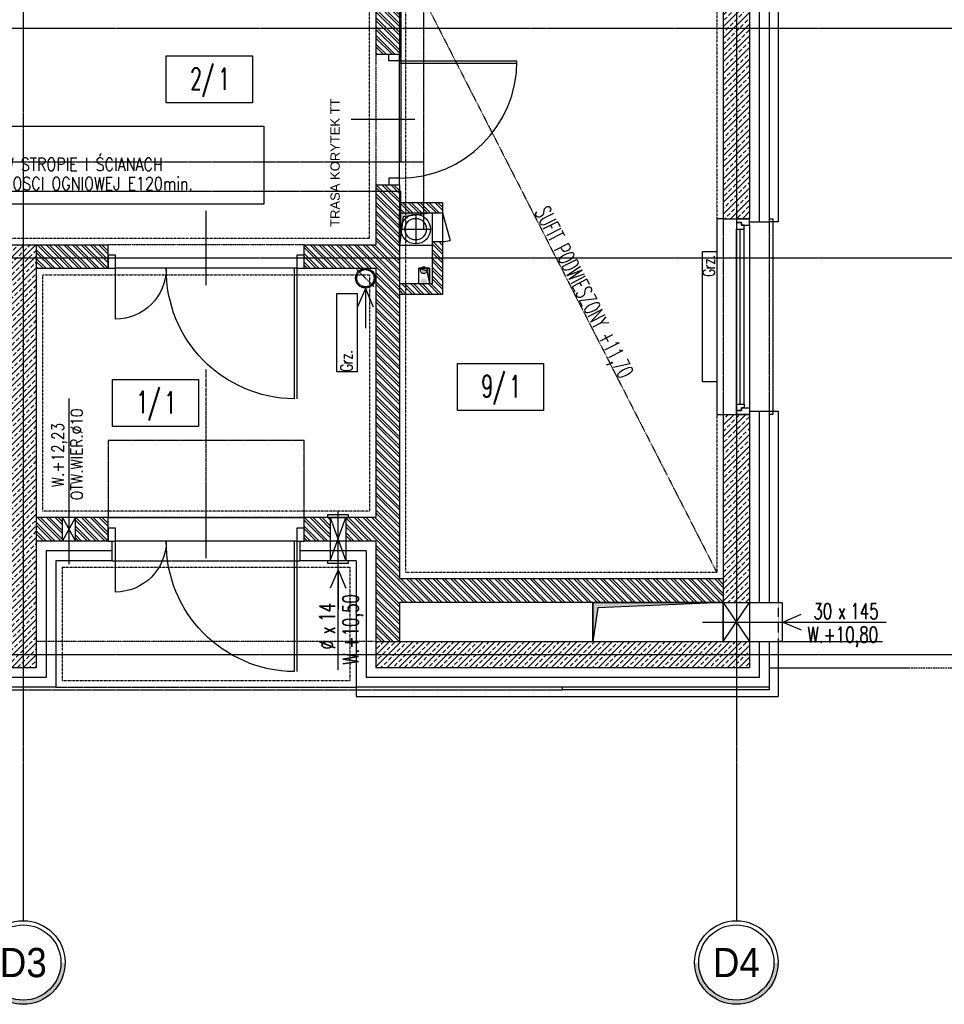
# Model space of a CAD drawing. Header units: inches. Extents: x 788 to 26783, y -4103 to 21.
# Tile 83 of 101: x 24922 to 25630, y -3749 to -2995. Entities that reach past the tile are written whole.
import ezdxf
from ezdxf.enums import TextEntityAlignment as Align

# ---------------------------------------------------------------- set-up
doc = ezdxf.new("R2010")
doc.units = ezdxf.units.IN
doc.header["$MEASUREMENT"] = 0
for name, pattern in [('CENTER', [2, 1.25, -0.25, 0.25, -0.25]), ('DASHDOT', [1, 0.5, -0.25, 0, -0.25]), ('DASHED', [0.75, 0.5, -0.25]), ('DASHED2', [0.375, 0.25, -0.125]), ('DIVIDE', [31.75, 12.7, -6.35, 0, -6.35, 0, -6.35])]:
    doc.linetypes.add(name, pattern=pattern)
for name, color, linetype in [('Drz---drzwi', 5, 'Continuous'), ('E50', 3, 'Continuous'), ('Fas-metal-widok', 8, 'Continuous'), ('Ins-co', 2, 'Continuous'), ('Ins-tele-opis', 216, 'Continuous'), ('Ins-went', 141, 'Continuous'), ('Ins-wod', 4, 'Continuous'), ('Okn---okna', 5, 'Continuous'), ('Opis-pom', 6, 'Continuous'), ('Opis_pom_ramka', 6, 'Continuous'), ('Os-osie', 1, 'CENTER'), ('Os-osie glowne', 1, 'CENTER'), ('Os-osie-opis', 2, 'Continuous'), ('Pzt-chodniki', 8, 'Continuous'), ('Sc-beton', 7, 'Continuous'), ('Sc-beton-hatch', 86, 'Continuous'), ('Sc-cegla pustak', 42, 'Continuous'), ('Sc-cegla pustak-hatch', 8, 'Continuous'), ('Sc-izolacja term-styropian', 151, 'STYROPIAN-KA'), ('Sc-kamien', 31, 'Continuous'), ('Sc-nadproza kon', 5, 'DASHED2'), ('Sc-silikat', 61, 'Continuous'), ('Suf-widok', 8, 'Continuous'), ('W-idok', 8, 'Continuous'), ('W-idok nad', 5, 'DASHED2'), ('W-otwor-strop', 1, 'Continuous'), ('W-otwor-strop-nad', 126, 'DASHED2'), ('W-przebicia-ściany', 223, 'Continuous')]:
    doc.layers.add(name, color=color, linetype=linetype)
doc.layers.add('E-35', color=6, linetype='Continuous', lineweight=25)
doc.styles.add('dwg_opis duży', font='ARIAL.TTF', dxfattribs={"width": 0.9})
doc.styles.add('KA wymiar', font='romans.shx', dxfattribs={"width": 0.6})
doc.styles.add('ROMANS', font='romans', dxfattribs={"width": 0.85})
doc.styles.add('TYTUL2', font='ARIAL.TTF')
doc.linetypes.add('BATTING', pattern='A,0.0001,-0.1,[134,ltypeshp.shx,S=0.1,R=0,X=-0.1,Y=0],-0.2,[134,ltypeshp.shx,S=0.1,R=180,X=0.1,Y=0],-0.1', length=0.4001)
doc.linetypes.add('STYROPIAN-KA', pattern='A,0.0001,-0.1,[135,ltypeshp.shx,S=0.1,R=0,X=-0.1,Y=0],0,[135,ltypeshp.shx,S=0.1,R=180,X=0.1,Y=0],-0.1', length=0.2001)
pattern_1 = [(45, (-26612.6334, 59998.92), (-4.49012806, 4.49012806), []), (45, (-26608.143, 59998.92), (-4.49012806, 4.49012806), [3.175, -1.5875])]
pattern_2 = [(135, (-26612.6334, 59998.92), (-3.36759605, -3.36759605), []), (135, (-26612.6334, 60001.165), (-3.36759605, -3.36759605), [])]

# ---------------------------------------------------------------- blocks, each defined once
blk = doc.blocks.new('_SDHGG')
at = {"ltscale": 7}
for p, q in [((13, -75), (-44, -75)), ((0, -142.5), (100, -142.5)), ((0, -144.5), (100, -144.5))]:
    blk.add_line(p, q, dxfattribs=at)
for points in [[(-10, -5.5), (-10, 0), (0, 0), (0, -5.5)], [(-10, -150), (-10, -144.5), (0, -144.5), (0, -150)]]:
    blk.add_lwpolyline(points, close=True, dxfattribs=at)
for points in [[(0, -144.5), (0, -5.5)], [(39, -5.5), (0, -5.5)]]:
    blk.add_lwpolyline(points, dxfattribs=at)
blk.add_arc((0, -5.5), 39, 270, 0)
blk.add_arc((1, -143.5), 99.01, 0.57873, 90.57873, dxfattribs=at)
blk = doc.blocks.new('_0630_DRZWI_90')
at = {"ltscale": 7}
for p, q in [((5, 8), (5, 98)), ((6.8, 8), (6.8, 97.98))]:
    blk.add_line(p, q, dxfattribs=at)
at = {"ltscale": 25}
for p, q in [((50, 19.7), (50, -28.9)), ((5, 8), (0, 8)), ((0, 8), (5, 8)), ((0, 0), (0, 8)), ((95, 8), (5, 8)), ((5, 8), (5, 0)), ((95, 8), (95, 0)), ((100, 8), (95, 8)), ((100, 0), (100, 8)), ((5, 0), (0, 0)), ((5, 0), (0, 0)), ((95, 0), (100, 0)), ((95, 0), (100, 0))]:
    blk.add_line(p, q, dxfattribs=at)
at = {"ltscale": 7}
blk.add_arc((5, 8), 90, 0, 90, dxfattribs=at)
blk = doc.blocks.new('_FKHJK')
for p, q in [((-10, 0), (-15, 0)), ((-15, 0), (-15, -150)), ((25, 0), (28, 0)), ((28, 0), (28, -150)), ((10, -5), (10, -145)), ((0, -142), (0, -8)), ((3, -142), (3, -8)), ((6, -142), (6, -8)), ((-15, -150), (-10, -150)), ((28, -150), (25, -150))]:
    blk.add_line(p, q)
at = {"linetype": 'DASHED2'}
for p, q in [((-10, 0), (-10, -150)), ((25, 0), (25, -150))]:
    blk.add_line(p, q, dxfattribs=at)
for points in [[(10, -5), (10, 0), (0, 0), (0, -3), (4, -3), (4, -5)], [(6, -8), (6, -5), (4, -5), (4, -3), (0, -3), (0, -5), (0, -8)], [(6, -142), (6, -145), (4, -145), (4, -147), (0, -147), (0, -145), (0, -142)], [(10, -145), (10, -150), (0, -150), (0, -147), (4, -147), (4, -145)]]:
    blk.add_lwpolyline(points, close=True)
blk = doc.blocks.new('_opis_osi_liczbowy')
blk.add_hatch(color=256).paths.add_polyline_path([(32, 32), (32, 28.8, -1), (32, -28.8), (32, -32, 1)])
for radius in [32, 28.8]:
    blk.add_circle((32, 0), radius)
at = {"style": 'dwg_opis duży', "width": 0.9}
blk.add_attdef('AXNAMEH', text='', height=22.4, rotation=90, dxfattribs=at).set_placement((32, 0), align=Align.MIDDLE_CENTER)
blk = doc.blocks.new('_STRZAŁKA_WENT')
for q in [(-6.02, -14.01), (0, -30.24), (6.02, -14.01)]:
    blk.add_line((0, 0), q)
blk = doc.blocks.new('ozn_opis-schodów1-rzut')
at = {"style": 'ROMANS', "width": 0.7}
blk.add_text('x', height=12, dxfattribs=at).set_placement((-3.32, 3))
at = {"ltscale": 25, "style": 'ROMANS', "width": 0.7}
blk.add_attdef('Ilość', text='', height=12, dxfattribs=at).set_placement((-7.75, 3), align=Align.RIGHT)
blk.add_attdef('Wysokość', (6.22, 3), '', height=12, dxfattribs=at)
blk.add_attdef('Długość', text='', height=12, dxfattribs=at).set_placement((0.41, -15), align=Align.CENTER)
blk = doc.blocks.new('_kdjkgjksjhgkfhh')
for p, q in [((0, 11.25), (0, -11.25)), ((-11.25, 0), (11.25, 0))]:
    blk.add_line(p, q)
for radius in [11.34, 8.25]:
    blk.add_circle((0, 0), radius)
blk = doc.blocks.new('_opis_pom_metka')
at = {"layer": 'Opis_pom_ramka'}
blk.add_lwpolyline([(-33.13, 0), (32.87, 0), (32.87, -36), (-33.13, -36)], close=True, dxfattribs=at)
at = {"style": 'KA wymiar', "width": 0.6}
blk.add_attdef('KO/', text='', height=16.8, dxfattribs=at).set_placement((3.45, -25.87), align=Align.RIGHT)
blk.add_attdef('NR', (3.8, -26.16), '', height=16.8, dxfattribs=at)

msp = doc.modelspace()

# ---------------------------------------------------------------- hatches: boundary and pattern name
at = {"layer": 'Ins-went', "linetype": 'DASHED'}
h = msp.add_hatch(color=256, dxfattribs=at)
h.paths.add_polyline_path([(25228.9, -3195.99, 1), (25234.15, -3195.99, 1)])
h.paths.add_polyline_path([(25234.15, -3187.06, 1), (25228.9, -3187.06, 1)])
at = {"layer": 'Sc-beton-hatch'}
h = msp.add_hatch(dxfattribs=at)
h.set_pattern_fill('ANSI33', color=256, style=0)
h.set_pattern_definition(pattern_1)
h.paths.add_polyline_path([(25470.91, -3001.59), (25460.91, -3001.59), (25460.91, -3147.59), (25470.91, -3147.59)])
h.paths.add_polyline_path([(25480.91, -3001.59), (25470.91, -3001.59), (25470.91, -3147.59), (25480.91, -3147.59)])
h.paths.add_polyline_path([(25480.91, -2946.15), (25470.91, -2940.73), (25470.91, -3001.59), (25480.91, -3001.59)])
h.paths.add_polyline_path([(25470.91, -2940.73), (25465.13, -2937.59), (25393.65, -2937.59), (25394.26, -2947.59), (25460.91, -2947.59), (25460.91, -3001.59), (25470.91, -3001.59)])
h.paths.add_polyline_path([(25480.91, -2913.94), (25470.91, -2914.11), (25470.91, -2937.59), (25480.91, -2937.59)])
h.paths.add_polyline_path([(25470.91, -2914.11), (25460.91, -2914.28), (25460.91, -2924.44), (25460.91, -2927.59), (25446.69, -2927.59), (25465.13, -2937.59), (25470.91, -2937.59)])
h.paths.add_polyline_path([(25446.69, -2927.59), (25393.05, -2927.59), (25393.65, -2937.59), (25465.13, -2937.59)])
h.paths.add_polyline_path([(25393.05, -2927.59), (25380.91, -2927.59), (25381.83, -2937.59), (25393.65, -2937.59)])
h.paths.add_polyline_path([(25393.65, -2937.59), (25381.83, -2937.59), (25382.75, -2947.59), (25394.26, -2947.59)])
h.paths.add_polyline_path([(25380.91, -2927.59), (25373.15, -2927.59), (25374.4, -2937.59), (25381.83, -2937.59)])
h.paths.add_polyline_path([(25381.83, -2937.59), (25374.4, -2937.59), (25375.65, -2947.59), (25382.75, -2947.59)])
h.paths.add_polyline_path([(25374.4, -2937.59), (25331.57, -2937.59), (25326.51, -2947.59), (25375.65, -2947.59)])
h.paths.add_polyline_path([(25373.15, -2927.59), (25360.91, -2927.59), (25336.64, -2927.59), (25331.57, -2937.59), (25374.4, -2937.59)])
h.paths.add_polyline_path([(25336.64, -2927.59), (25309.38, -2927.59), (25309.09, -2937.59), (25331.57, -2937.59)])
h.paths.add_polyline_path([(25331.57, -2937.59), (25309.09, -2937.59), (25308.79, -2947.59), (25326.51, -2947.59)])
h.paths.add_polyline_path([(25309.09, -2937.59), (25232.91, -2937.59), (25232.91, -2947.59), (25308.79, -2947.59)])
h.paths.add_polyline_path([(25309.38, -2927.59), (25232.91, -2927.59), (25232.91, -2937.59), (25309.09, -2937.59)])
h.paths.add_polyline_path([(25212.91, -2937.59), (25194.91, -2937.59), (25194.91, -2947.59), (25212.91, -2947.59)])
h.paths.add_polyline_path([(25212.91, -2927.59), (25194.91, -2927.59), (25194.91, -2937.59), (25212.91, -2937.59)])
h.paths.add_polyline_path([(25462.45, -2951.63), (25479.37, -2951.63), (25479.37, -2968.88), (25462.45, -2968.88)], flags=9)
h.paths.add_polyline_path([(25404.94, -2946.05), (25404.94, -2929.13), (25422.19, -2929.13), (25422.19, -2946.05)], flags=9)
h.paths.add_polyline_path([(25318.54, -2941.94), (25318.54, -2925.02), (25335.79, -2925.02), (25335.79, -2941.94)], flags=9)
h = msp.add_hatch(dxfattribs=at)
h.set_pattern_fill('ANSI33', color=256, style=0)
h.set_pattern_definition(pattern_1)
h.paths.add_polyline_path([(24924.91, -3167.59), (24876.41, -3167.59), (24876.41, -3177.59), (24924.91, -3177.59)])
h.paths.add_polyline_path([(24934.91, -3167.59), (24924.91, -3167.59), (24924.91, -3177.59), (24934.91, -3177.59)])
h.paths.add_polyline_path([(24934.91, -3177.59), (24924.91, -3177.59), (24924.91, -3481.59), (24934.91, -3481.59)])
h.paths.add_polyline_path([(24924.91, -3177.59), (24876.41, -3177.59), (24876.41, -3187.59), (24914.91, -3187.59), (24914.91, -3379.59), (24914.91, -3471.59), (24868.63, -3471.59), (24868.63, -3481.59), (24924.91, -3481.59)])
h.paths.add_polyline_path([(24916.45, -3437.93), (24933.37, -3437.93), (24933.37, -3455.18), (24916.45, -3455.18)], flags=9)
h.paths.add_polyline_path([(24916.45, -3189.85), (24933.37, -3189.85), (24933.37, -3207.1), (24916.45, -3207.1)], flags=9)
h = msp.add_hatch(dxfattribs=at)
h.set_pattern_fill('ANSI33', color=256, style=0)
h.set_pattern_definition(pattern_1)
h.paths.add_polyline_path([(25470.91, -3441.59), (25480.91, -3441.59), (25480.91, -3297.59), (25470.91, -3297.59)])
h.paths.add_polyline_path([(25470.91, -3297.59), (25460.91, -3297.59), (25460.91, -3441.59), (25470.91, -3441.59)])
h = msp.add_hatch(dxfattribs=at)
h.set_pattern_fill('ANSI33', color=256, style=0)
h.set_pattern_definition(pattern_1)
h.paths.add_polyline_path([(25470.91, -3491.59), (25480.91, -3491.59), (25480.91, -3481.59), (25470.91, -3481.59)])
h.paths.add_polyline_path([(25480.91, -3481.59), (25480.91, -3471.59), (25470.91, -3471.59), (25470.91, -3481.59)])
h.paths.add_polyline_path([(25470.91, -3481.59), (25470.91, -3471.59), (25460.91, -3471.59), (25360.91, -3471.59), (25194.91, -3471.59), (25194.91, -3481.59)])
h.paths.add_polyline_path([(25194.91, -3481.59), (25194.91, -3491.59), (25470.91, -3491.59), (25470.91, -3481.59)])
h.paths.add_polyline_path([(25404.94, -3490.05), (25404.94, -3473.13), (25422.19, -3473.13), (25422.19, -3490.05)], flags=9)
h = msp.add_hatch(dxfattribs=at)
h.set_pattern_fill('ANSI33', color=256, style=0)
h.set_pattern_definition(pattern_1)
h.paths.add_polyline_path([(24934.91, -3481.59), (24924.91, -3481.59), (24924.91, -3491.59), (24934.91, -3491.59)])
h.paths.add_polyline_path([(24924.91, -3481.59), (24868.63, -3481.59), (24868.63, -3491.59), (24924.91, -3491.59)])
at = {"layer": 'Sc-cegla pustak-hatch'}
h = msp.add_hatch(dxfattribs=at)
h.set_pattern_fill('ANSI32', color=256, scale=0.5, angle=90, style=0)
h.set_pattern_definition(pattern_2)
h.paths.add_polyline_path([(25212.91, -3021.59), (25212.91, -3001.59), (25194.91, -3001.59), (25194.91, -3021.59)])
h.paths.add_polyline_path([(25194.91, -3001.59), (25212.91, -3001.59), (25212.91, -2959.18), (25194.91, -2959.18)])
h.paths.add_polyline_path([(25194.91, -2947.59), (25194.91, -2959.18), (25212.91, -2959.18), (25212.91, -2947.59)])
h.paths.add_polyline_path([(25195.95, -2951.63), (25211.88, -2951.63), (25211.88, -2968.88), (25195.95, -2968.88)], flags=9)
h = msp.add_hatch(dxfattribs=at)
h.set_pattern_fill('ANSI32', color=256, scale=0.5, angle=90, style=0)
h.set_pattern_definition(pattern_2)
h.paths.add_polyline_path([(24989.91, -3177.59), (24989.91, -3175.59), (24989.91, -3167.59), (24934.91, -3167.59), (24934.91, -3177.59)])
h.paths.add_polyline_path([(24989.91, -3185.59), (24989.91, -3177.59), (24934.91, -3177.59), (24934.91, -3185.59)])
h.paths.add_polyline_path([(25212.91, -3126.5), (25212.91, -3121.59), (25204.91, -3121.59), (25194.91, -3121.59), (25194.91, -3126.5)])
h = msp.add_hatch(dxfattribs=at)
h.set_pattern_fill('ANSI32', color=256, scale=0.5, angle=90, style=0)
h.set_pattern_definition(pattern_2)
h.paths.add_polyline_path([(24954.91, -3376.59), (24934.91, -3376.59), (24934.91, -3394.59), (24954.91, -3394.59)])
h.paths.add_polyline_path([(24989.91, -3376.59), (24964.91, -3376.59), (24964.91, -3394.59), (24989.91, -3394.59)])
h.paths.add_polyline_path([(25159.91, -3376.59), (25139.91, -3376.59), (25139.91, -3394.59), (25159.91, -3394.59)])
h.paths.add_polyline_path([(25212.91, -3225.18), (25194.91, -3203.02), (25194.91, -3376.59), (25171.91, -3376.59), (25171.91, -3394.59), (25194.91, -3394.59), (25194.91, -3471.59), (25212.91, -3471.59), (25212.91, -3441.59), (25387.85, -3441.59), (25387.73, -3423.59), (25212.91, -3423.59)])
h.paths.add_polyline_path([(25460.91, -3423.59), (25387.73, -3423.59), (25387.85, -3441.59), (25460.91, -3441.59)])
h.paths.add_polyline_path([(25212.91, -3177.59), (25139.91, -3177.59), (25139.91, -3185.59), (25194.91, -3185.59), (25194.91, -3203.02), (25212.91, -3225.18)])
h.paths.add_polyline_path([(25212.91, -3126.5), (25194.91, -3126.5), (25194.91, -3167.59), (25139.91, -3167.59), (25139.91, -3177.59), (25212.91, -3177.59)])
h.paths.add_polyline_path([(25404.94, -3440.56), (25404.94, -3424.62), (25422.19, -3424.62), (25422.19, -3440.56)], flags=24)
h = msp.add_hatch(dxfattribs=at)
h.set_pattern_fill('ANSI32', color=256, scale=0.5, angle=90, style=0)
h.set_pattern_definition(pattern_2)
h.paths.add_polyline_path([(25212.91, -3143.08), (25214.12, -3143.08), (25214.12, -3135.08), (25212.91, -3135.08)])
h.paths.add_polyline_path([(25217.91, -3143.08), (25231.62, -3143.08), (25231.62, -3135.08), (25217.91, -3135.08)])
h.paths.add_polyline_path([(25214.12, -3143.08), (25217.91, -3143.08), (25217.91, -3135.08), (25214.12, -3135.08)])
h.paths.add_polyline_path([(25245.91, -3143.08), (25245.91, -3135.08), (25231.62, -3135.08), (25231.62, -3143.08)])
h.paths.add_polyline_path([(25245.91, -3165.08), (25237.91, -3165.08), (25237.91, -3177.59), (25245.91, -3177.59)])
h.paths.add_polyline_path([(25245.91, -3177.59), (25237.91, -3177.59), (25237.91, -3197.59), (25227.88, -3197.59), (25227.82, -3205.59), (25245.91, -3205.59)])
h.paths.add_polyline_path([(25227.88, -3197.59), (25217.91, -3197.59), (25217.91, -3205.59), (25227.82, -3205.59)])
h.paths.add_polyline_path([(25217.91, -3197.59), (25212.91, -3197.59), (25212.91, -3205.59), (25217.91, -3205.59)])
at = {"layer": 'W-otwor-strop'}
for points in [[(25237.91, -3143.08), (25215.91, -3146.08), (25212.91, -3168.08), (25212.91, -3143.08)], [(25235.91, -3197.59), (25235.91, -3185.59), (25227.91, -3185.59), (25233.91, -3187.59)], [(25360.91, -3441.59), (25360.91, -3471.59), (25364.91, -3445.59), (25460.91, -3441.59)]]:
    msp.add_hatch(color=256, dxfattribs=at).paths.add_polyline_path(points)

# ---------------------------------------------------------------- linework, layer by layer
at = {"layer": 'Drz---drzwi'}
msp.add_lwpolyline([(25245.91, -3143.08), (25251.7, -3164.3)], dxfattribs=at)
msp.add_arc((25245.91, -3143.08), 22, 270, 285.24309, dxfattribs=at)
at = {"layer": 'E50', "linetype": 'Continuous'}
msp.add_lwpolyline([(24697.86, -3076.64), (25109.19, -3076.64), (25109.19, -3136.55), (24697.86, -3136.55)], close=True, dxfattribs=at)
at = {"layer": 'Fas-metal-widok', "ltscale": 0.5}
for points in [[(25495.91, -3506.59), (25495.91, -3508.59), (25337.91, -3508.59)], [(25337.91, -3508.59), (25337.91, -3506.59)]]:
    msp.add_lwpolyline(points, dxfattribs=at)
at = {"layer": 'Fas-metal-widok', "linetype": 'DASHED', "ltscale": 0.5}
msp.add_lwpolyline([(24453.91, -3508.59), (25337.91, -3508.59)], dxfattribs=at)
at = {"layer": 'Ins-co'}
for points in [[(25444.85, -3172.59), (25455.85, -3172.59), (25455.85, -3272.59), (25444.85, -3272.59)], [(25165.11, -3204.99), (25180.61, -3204.99), (25180.61, -3264.99), (25165.11, -3264.99)]]:
    msp.add_lwpolyline(points, close=True, dxfattribs=at)
at = {"layer": 'Ins-went', "linetype": 'DASHED'}
msp.add_line((25193.5, -3199.76), (25180.33, -3186.59), dxfattribs=at)
at = {"layer": 'Ins-went'}
for points in [[(25160.91, -3374.59), (25157.91, -3374.59), (25157.91, -3376.59), (25173.91, -3376.59), (25173.91, -3374.59)], [(25160.91, -3409.59), (25157.91, -3409.59), (25157.91, -3411.59), (25173.91, -3411.59), (25173.91, -3409.59)]]:
    msp.add_lwpolyline(points, close=True, dxfattribs=at)
at = {"layer": 'Ins-went', "linetype": 'DASHED'}
for centre, radius in [((25186.91, -3193.18), 6.59), ((25231.53, -3187.06), 2.63)]:
    msp.add_circle(centre, radius, dxfattribs=at)
at = {"layer": 'Ins-wod', "linetype": 'DASHED2'}
for points in [[(25231.62, -3155.59), (25231.62, -2428.59)], [(25214.12, -2444.59), (25214.12, -3103.9)], [(24906.91, -3103.9), (25231.62, -3103.9)], [(24906.91, -3126.5), (25214.12, -3126.5)], [(25214.12, -3155.59), (25214.12, -3126.5)]]:
    msp.add_lwpolyline(points, dxfattribs=at)
at = {"layer": 'Os-osie', "ltscale": 0.2}
msp.add_lwpolyline([(25064.91, -3403.53), (25064.91, -3263.15)], dxfattribs=at)
at = {"layer": 'Os-osie glowne'}
for points in [[(24924.91, -2106.59), (24924.91, -3669.48)], [(25470.91, -2106.59), (25470.91, -3669.48)], [(24095.91, -3001.59), (25960.16, -3001.59)], [(24095.91, -3177.59), (25960.16, -3177.59)], [(24095.91, -3481.59), (25960.16, -3481.59)], [(24095.91, -3481.59), (25960.16, -3481.59)]]:
    msp.add_lwpolyline(points, dxfattribs=at)
at = {"layer": 'Os-osie-opis'}
for points in [[(24924.91, -3669.48), (24924.91, -3685.48)], [(25470.91, -3669.48), (25470.91, -3685.48)]]:
    msp.add_lwpolyline(points, dxfattribs=at)
at = {"layer": 'Pzt-chodniki'}
for points in [[(25495.91, -3471.58), (25582.91, -3471.58)], [(25495.91, -3491.58), (25602.91, -3491.58)], [(25495.91, -3491.58), (25602.91, -3491.58)]]:
    msp.add_lwpolyline(points, dxfattribs=at)
at = {"layer": 'Sc-beton'}
for p, q in [((25480.91, -2665.59), (25480.91, -3147.59)), ((25480.91, -3297.59), (25480.91, -3491.59)), ((24934.91, -3491.59), (24567.91, -3491.59)), ((25480.91, -3491.59), (25194.91, -3491.59))]:
    msp.add_line(p, q, dxfattribs=at)
for points in [[(25460.91, -2947.59), (25460.91, -3147.59)], [(25460.91, -3147.59), (25480.91, -3147.59)], [(24876.41, -3167.59), (24934.91, -3167.59)], [(24934.91, -3167.59), (24934.91, -3491.59)], [(25460.91, -3297.59), (25460.91, -3471.59)], [(25460.91, -3297.59), (25480.91, -3297.59)], [(25194.91, -3471.59), (25460.91, -3471.59)], [(25194.91, -3471.59), (25194.91, -3491.59)]]:
    msp.add_lwpolyline(points, dxfattribs=at)
at = {"layer": 'Sc-cegla pustak'}
for p, q in [((24989.91, -3376.59), (24934.91, -3376.59)), ((25194.91, -3376.59), (25139.91, -3376.59)), ((24989.91, -3394.59), (24934.91, -3394.59)), ((25194.91, -3394.59), (25139.91, -3394.59)), ((25460.91, -3423.59), (25212.91, -3423.59)), ((25460.91, -3441.59), (25212.91, -3441.59))]:
    msp.add_line(p, q, dxfattribs=at)
for points in [[(25194.91, -2947.59), (25194.91, -3021.59)], [(25212.91, -2947.59), (25212.91, -3021.59)], [(25194.91, -3021.59), (25212.91, -3021.59)], [(25194.91, -3121.59), (25194.91, -3167.59)], [(25194.91, -3121.59), (25212.91, -3121.59)], [(25212.91, -3121.59), (25212.91, -3423.59)], [(24934.91, -3167.59), (24989.91, -3167.59)], [(24989.91, -3185.59), (24989.91, -3167.59)], [(25139.91, -3185.59), (25139.91, -3167.59)], [(25139.91, -3167.59), (25194.91, -3167.59)], [(24934.91, -3185.59), (24989.91, -3185.59)], [(25139.91, -3185.59), (25194.91, -3185.59)], [(25194.91, -3185.59), (25194.91, -3376.59)], [(24989.91, -3394.59), (24989.91, -3376.59)], [(25139.91, -3394.59), (25139.91, -3376.59)], [(25194.91, -3394.59), (25194.91, -3471.59)], [(25212.91, -3441.59), (25212.91, -3471.59)]]:
    msp.add_lwpolyline(points, dxfattribs=at)
at = {"layer": 'Sc-izolacja term-styropian', "linetype": 'BATTING', "ltscale": 0.35}
for p, q in [((25488.41, -2663.09), (25488.41, -3150.09)), ((25488.41, -3295.09), (25488.41, -3441.59)), ((25187.41, -3402.09), (25136.91, -3402.09)), ((25488.41, -3471.59), (25488.41, -3499.09)), ((24942.41, -3499.09), (24868.63, -3499.09)), ((25488.41, -3499.09), (25187.41, -3499.09))]:
    msp.add_line(p, q, dxfattribs=at)
at = {"layer": 'Sc-izolacja term-styropian', "linetype": 'ByBlock'}
for p, q in [((25495.91, -2663.09), (25495.91, -3150.09)), ((25495.91, -3295.09), (25495.91, -3441.59)), ((24992.91, -3409.59), (24949.91, -3409.59)), ((25179.91, -3409.59), (25136.91, -3409.59)), ((25495.91, -3471.59), (25495.91, -3506.59)), ((24949.91, -3506.59), (24868.63, -3506.59)), ((25495.91, -3506.59), (25179.91, -3506.59))]:
    msp.add_line(p, q, dxfattribs=at)
for points in [[(25480.91, -3150.09), (25495.91, -3150.09)], [(25480.91, -3295.09), (25495.91, -3295.09)], [(24992.91, -3409.59), (24992.91, -3394.59)], [(25136.91, -3409.59), (25136.91, -3394.59)], [(24949.91, -3409.59), (24949.91, -3506.59)], [(25179.91, -3409.59), (25179.91, -3506.59)], [(25480.91, -3441.59), (25495.91, -3441.59)], [(25480.91, -3471.59), (25495.91, -3471.59)]]:
    msp.add_lwpolyline(points, dxfattribs=at)
at = {"layer": 'Sc-izolacja term-styropian', "linetype": 'BATTING', "ltscale": 0.35}
for points in [[(24942.41, -3402.09), (24942.41, -3499.09)], [(24992.91, -3402.09), (24942.41, -3402.09)], [(25187.41, -3402.09), (25187.41, -3499.09)]]:
    msp.add_lwpolyline(points, dxfattribs=at)
at = {"layer": 'Sc-kamien'}
for points in [[(25495.91, -2663.09), (25502.91, -2663.09), (25502.91, -3150.09), (25495.91, -3150.09)], [(25495.91, -3295.09), (25502.91, -3295.09), (25502.91, -3441.59)], [(25495.91, -3441.59), (25502.91, -3441.59)], [(25495.91, -3471.59), (25502.91, -3471.59)], [(25502.91, -3471.59), (25502.91, -3513.59)], [(25179.91, -3506.59), (25179.91, -3513.59), (25502.91, -3513.59)]]:
    msp.add_lwpolyline(points, dxfattribs=at)
at = {"layer": 'Sc-nadproza kon', "linetype": 'DASHDOT', "ltscale": 0.5}
for points in [[(25194.91, -3021.59), (25194.91, -3121.59)], [(25139.91, -3167.59), (24989.91, -3167.59)], [(25139.91, -3376.59), (24989.91, -3376.59)], [(25194.91, -3471.59), (24934.91, -3471.59)]]:
    msp.add_lwpolyline(points, dxfattribs=at)
at = {"layer": 'Sc-silikat'}
for p, q in [((25212.91, -3135.08), (25245.91, -3135.08)), ((25245.91, -3135.08), (25245.91, -3205.59)), ((25212.91, -3143.08), (25245.91, -3143.08)), ((25237.91, -3143.08), (25237.91, -3197.59)), ((25237.91, -3197.59), (25212.91, -3197.59)), ((25245.91, -3205.59), (25212.91, -3205.59))]:
    msp.add_line(p, q, dxfattribs=at)
msp.add_lwpolyline([(25237.91, -3165.08), (25245.91, -3165.08)], dxfattribs=at)
at = {"layer": 'Suf-widok', "linetype": 'DIVIDE', "ltscale": 0.02}
for points in [[(24939.91, -2346.59), (24939.91, -2701.59), (24966.91, -2701.59), (24966.91, -2821.59), (24670.91, -2821.59), (24670.91, -3016.59), (24600.91, -3016.59), (24600.91, -3162.59), (25189.91, -3162.59), (25189.91, -2346.59)], [(25217.91, -2952.59), (25455.91, -2952.59), (25455.91, -3418.59), (25217.91, -3418.59)], [(24939.91, -3190.59), (25189.91, -3190.59), (25189.91, -3371.59), (24939.91, -3371.59)], [(24954.91, -3414.59), (25174.91, -3414.59), (25174.91, -3501.59), (24954.91, -3501.59)]]:
    msp.add_lwpolyline(points, close=True, dxfattribs=at)
msp.add_lwpolyline([(25217.91, -2952.59), (25455.91, -3418.59)], dxfattribs=at)
at = {"layer": 'W-idok', "linetype": 'DASHED', "ltscale": 0.3}
msp.add_lwpolyline([(25502.91, -3441.59), (25502.91, -3471.58)], dxfattribs=at)
at = {"layer": 'W-idok'}
msp.add_lwpolyline([(25502.91, -3441.59), (25505.91, -3441.59), (25505.91, -3471.59), (25502.91, -3471.59)], dxfattribs=at)
at = {"layer": 'W-idok nad', "ltscale": 5}
msp.add_line((25495.91, -3491.58), (25960.16, -3491.59), dxfattribs=at)
at = {"layer": 'W-idok nad'}
msp.add_lwpolyline([(24989.91, -3317.59), (24989.91, -3376.59), (25139.91, -3376.59), (25139.91, -3317.59)], close=True, dxfattribs=at)
for points in [[(24992.91, -3409.59), (25136.91, -3409.59)], [(24949.91, -3506.59), (25179.91, -3506.59)]]:
    msp.add_lwpolyline(points, dxfattribs=at)
at = {"layer": 'W-otwor-strop'}
for points in [[(25212.91, -3143.08), (25237.91, -3143.08), (25237.91, -3168.08), (25212.91, -3168.08)], [(25237.91, -3143.08), (25215.91, -3146.08), (25212.91, -3168.08), (25212.91, -3143.08)], [(25227.91, -3197.59), (25227.91, -3185.59), (25235.91, -3185.59), (25235.91, -3197.59)], [(25235.91, -3197.59), (25235.91, -3185.59), (25227.91, -3185.59), (25233.91, -3187.59)], [(25360.91, -3441.59), (25360.91, -3471.59), (25460.91, -3471.59), (25460.91, -3441.59)], [(25360.91, -3471.59), (25360.91, -3441.59), (25460.91, -3441.59), (25364.91, -3445.59)]]:
    msp.add_lwpolyline(points, close=True, dxfattribs=at)
at = {"layer": 'W-otwor-strop-nad', "linetype": 'Continuous'}
msp.add_circle((25186.91, -3193.18), 7.5, dxfattribs=at)
at = {"layer": 'W-przebicia-ściany'}
for p, q in [((25460.91, -3441.59), (25480.91, -3441.59)), ((25460.91, -3471.59), (25480.91, -3471.59))]:
    msp.add_line(p, q, dxfattribs=at)
for points in [[(24959.91, -3285.32), (24959.91, -3412.15), (24959.91, -3412.15)], [(25165.91, -3416.59), (25165.91, -3371.59)], [(24954.91, -3394.59), (24954.91, -3376.59)], [(24954.91, -3376.59), (24964.91, -3394.59)], [(24954.91, -3394.59), (24964.91, -3376.59)], [(24964.91, -3394.59), (24964.91, -3376.59)], [(25159.91, -3376.59), (25159.91, -3409.59)], [(25159.91, -3409.59), (25171.91, -3376.59)], [(25159.91, -3376.59), (25171.91, -3409.59)], [(25171.91, -3376.59), (25171.91, -3409.59)], [(25165.91, -3493.11), (25165.91, -3385.3)], [(25460.91, -3441.59), (25480.91, -3471.59)], [(25460.91, -3471.59), (25480.91, -3441.59)], [(25445.01, -3456.59), (25585.63, -3456.59)]]:
    msp.add_lwpolyline(points, dxfattribs=at)

# ---------------------------------------------------------------- block references
at = {"layer": 'Drz---drzwi', "rotation": 270}
msp.add_blockref('_0630_DRZWI_90', (25204.91, -3021.59), dxfattribs=at)
at = {"layer": 'Drz---drzwi', "xscale": -1, "rotation": 90}
for p in [(24989.91, -3185.59), (24989.91, -3394.59)]:
    msp.add_blockref('_SDHGG', p, dxfattribs=at)
at = {"layer": 'Ins-went', "xscale": -1}
for p in [(25186.91, -3201.18), (25165.91, -3416.59)]:
    msp.add_blockref('_STRZAŁKA_WENT', p, dxfattribs=at)
at = {"layer": 'Ins-went', "xscale": -1, "rotation": 90}
msp.add_blockref('_STRZAŁKA_WENT', (25506.55, -3456.59), dxfattribs=at)
msp.add_blockref('_STRZAŁKA_WENT', (25506.55, -3456.59), dxfattribs=at)
at = {"layer": 'Ins-wod'}
msp.add_blockref('_kdjkgjksjhgkfhh', (25225.37, -3155.59), dxfattribs=at)
at = {"layer": 'Okn---okna'}
msp.add_blockref('_FKHJK', (25470.91, -3147.59), dxfattribs=at)
at = {"layer": 'Opis-pom'}
ref = msp.add_blockref('_opis_pom_metka', (25067.51, -3022.8), dxfattribs=at)
ref.add_attrib('KO/', '2/', dxfattribs={"layer": '0', "height": 16.8, "style": 'KA wymiar', "width": 0.6}).set_placement((25071.03, -3048.67), align=Align.RIGHT)
ref.add_attrib('NR', '1', (25074.27, -3048.97), dxfattribs={"layer": '0', "height": 16.8, "style": 'KA wymiar', "width": 0.6})
ref = msp.add_blockref('_opis_pom_metka', (25290.42, -3258.48), dxfattribs=at)
ref.add_attrib('KO/', '9/', dxfattribs={"layer": '0', "height": 16.8, "style": 'KA wymiar', "width": 0.6}).set_placement((25293.94, -3284.35), align=Align.RIGHT)
ref.add_attrib('NR', '1', (25297.17, -3284.64), dxfattribs={"layer": '0', "height": 16.8, "style": 'KA wymiar', "width": 0.6})
ref = msp.add_blockref('_opis_pom_metka', (25026.29, -3270.77), dxfattribs=at)
ref.add_attrib('KO/', '1/', dxfattribs={"layer": '0', "height": 16.8, "style": 'KA wymiar', "width": 0.6}).set_placement((25029.82, -3296.63), align=Align.RIGHT)
ref.add_attrib('NR', '1', (25033.05, -3296.93), dxfattribs={"layer": '0', "height": 16.8, "style": 'KA wymiar', "width": 0.6})
at = {"layer": 'Os-osie-opis', "rotation": 270}
for p, values in [((24924.91, -3685.48), {'AXNAMEH': 'D3'}), ((25470.91, -3685.48), {'AXNAMEH': 'D4'})]:
    msp.add_blockref('_opis_osi_liczbowy', p, dxfattribs=at).add_auto_attribs(values)
at = {"layer": 'W-przebicia-ściany', "rotation": 90}
msp.add_blockref('ozn_opis-schodów1-rzut', (25166.63, -3462.65), dxfattribs=at).add_auto_attribs({'Ilość': '%%C', 'Wysokość': '14', 'Długość': 'W.+10,50'})
at = {"layer": 'W-przebicia-ściany'}
msp.add_blockref('ozn_opis-schodów1-rzut', (25552.03, -3457.3), dxfattribs=at).add_auto_attribs({'Ilość': '30', 'Wysokość': '145', 'Długość': 'W.+10,80'})

# ---------------------------------------------------------------- texts
at = {"layer": 'E-35', "style": 'ROMANS', "width": 0.8}
for s, p in [('PRZEJŚCIA KABLI SN PRZEZ OTWORY W STROPIE I ŚCIANACH', (24705.34, -3110.93)), ('USZCZELNIONE DO UZYSKANIA ODPORNOSCI OGNIOWEJ E120min.', (24704.42, -3125.68))]:
    msp.add_text(s, height=10, dxfattribs=at).set_placement(p)
at = {"layer": 'Ins-co', "style": 'ROMANS', "width": 0.7}
for p in [(25454.32, -3191.86, 0), (25176.92, -3264.69, 0)]:
    msp.add_text('Grz.', height=9, rotation=90, dxfattribs=at).set_placement(p)
at = {"layer": 'Ins-tele-opis', "style": 'TYTUL2'}
msp.add_text('TRASA KORYTEK TT', height=7.1196, rotation=90, dxfattribs=at).set_placement((25167.23, -3153.81))
at = {"layer": 'Suf-widok', "linetype": 'DIVIDE', "ltscale": 0.02, "insert": (25327.28, -3136.71), "char_height": 12.5, "width": 1930.6004, "attachment_point": 1, "rotation": 296.95541, "style": 'KA wymiar'}
msp.add_mtext('SUFIT PODWIESZONY +11,70', dxfattribs=at)
at = {"layer": 'W-przebicia-ściany', "char_height": 9, "width": 203.7615, "attachment_point": 1, "rotation": 90, "style": 'ROMANS'}
for s, insert in [('\\pxqc;OTW.WIER.%%C10', (24961.38, -3430.01)), ('\\pxqc;W.+12,23', (24946.85, -3430.5))]:
    msp.add_mtext(s, dxfattribs=dict(at, insert=insert))

doc.saveas('drawing.dxf')
